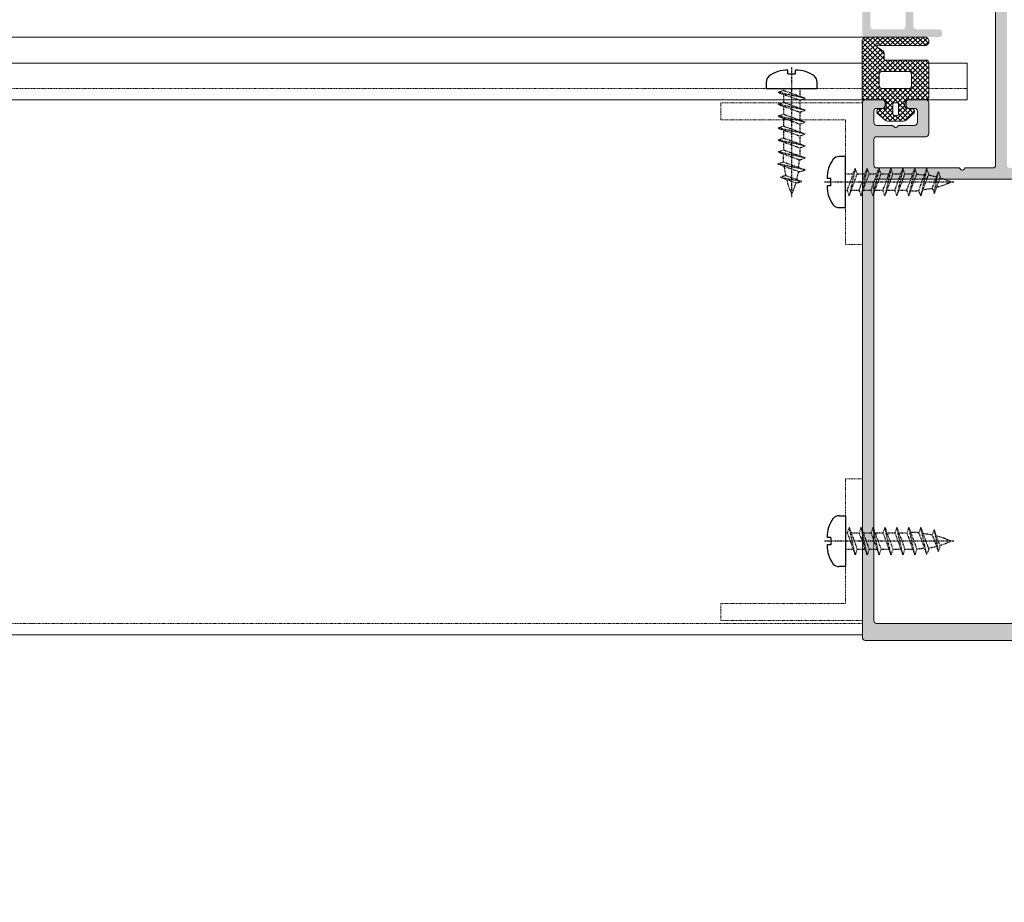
# Model space of a CAD drawing. Header units: millimetres. Extents: x -226731 to 126254, y -16359 to 60195.
# Tile 93 of 256: x -160551 to -160377, y 20732 to 20888. Entities that reach past the tile are written whole.
import ezdxf

# ---------------------------------------------------------------- set-up
doc = ezdxf.new("R2010")
doc.units = ezdxf.units.MM
doc.header["$LTSCALE"] = 0.1
doc.header["$MEASUREMENT"] = 0
doc.linetypes.add('CENTER', pattern=[2, 1.25, -0.25, 0.25, -0.25])
doc.linetypes.add('HIDDEN', pattern=[0.375, 0.25, -0.125])
for name, color, linetype, lineweight in [('01. Aluminium (Main Structure)', 6, 'Continuous', 5), ('0_CCE_ FF_SIDE WALL SPRINKLER', 6, 'Continuous', 0), ('3_Hatch', 8, 'Continuous', 0), ('SPRINKLER COVERAGE AREA', 1, 'Continuous', 9)]:
    doc.layers.add(name, color=color, linetype=linetype, lineweight=lineweight)
for name, color, linetype in [('CENTER LINE', 8, 'CENTER'), ('FIRE FIGHTING SERVICES', 5, 'Continuous'), ('HARDWARES', 7, 'Continuous')]:
    doc.layers.add(name, color=color, linetype=linetype)

# ---------------------------------------------------------------- blocks, each defined once
blk = doc.blocks.new('*U429')
at = {"layer": '3_Hatch'}
h = blk.add_hatch(color=8, dxfattribs=at)
h.dxf.hatch_style = 1
h.paths.add_polyline_path([(-4.22, 77.48), (-3.91, 77.79), (-3.91, 81.75), (-4.5, 82.78), (-4.5, 116.97), (-4.46, 117.16), (-4.35, 117.32), (-4.21, 117.43), (-4, 117.47), (4, 117.47), (4.19, 117.43), (4.35, 117.32), (4.46, 117.16), (4.52, 116.97), (4.52, 82.78), (3.89, 81.75), (3.89, 77.79), (4.21, 77.48), (4.3, 77.33), (4.3, 77.18), (4.21, 77.04), (3.89, 76.74), (3.89, 72.78), (4.52, 71.75), (4.52, 65.75), (4.46, 65.57), (4.35, 65.41), (4.19, 65.3), (4, 65.26), (-4, 65.26), (-4.21, 65.3), (-4.35, 65.41), (-4.46, 65.57), (-4.5, 65.75), (-4.5, 71.75), (-3.91, 72.78), (-3.91, 76.74), (-4.22, 77.04), (-4.28, 77.18), (-4.28, 77.33)], flags=16)
h.paths.add_polyline_path([(10.04, 65.44), (9.98, 65.26), (9.97, 65.08), (9.86, 64.91), (9.69, 64.8), (9.51, 64.77), (7, 64.77), (6.82, 64.8), (6.64, 64.91), (6.53, 65.08), (6.51, 65.26), (6.51, 116.97), (6.53, 117.16), (6.64, 117.32), (6.82, 117.43), (7, 117.47), (11.89, 117.47), (12.18, 117.78), (12.33, 117.87), (12.47, 117.87), (12.6, 117.78), (12.93, 117.47), (27.5, 117.47), (27.69, 117.43), (27.87, 117.32), (27.96, 117.16), (28, 116.97), (28, 112.48), (27.96, 112.27), (27.87, 112.11), (27.69, 112), (27.5, 111.96), (18.82, 111.96), (18.62, 111.93), (18.45, 111.82), (18.34, 111.65), (18.3, 111.45), (18.3, 105.98), (18.34, 105.78), (18.45, 105.6), (18.62, 105.51), (18.82, 105.47), (21.8, 105.47), (22, 105.51), (22.16, 105.6), (22.27, 105.78), (22.29, 105.98), (22.29, 106.46), (22.27, 106.66), (22.16, 106.81), (22, 106.92), (21.8, 106.97), (20.81, 106.97), (20.61, 107.01), (20.46, 107.12), (20.35, 107.26), (20.3, 107.47), (20.3, 109.46), (20.35, 109.66), (20.46, 109.81), (20.61, 109.92), (20.81, 109.97), (23.64, 109.97), (23.94, 110.28), (24.08, 110.35), (24.23, 110.35), (24.36, 110.28), (24.69, 109.97), (27.5, 109.97), (27.69, 109.92), (27.87, 109.81), (27.96, 109.66), (28, 109.46), (28, 107.47), (27.96, 107.26), (27.87, 107.12), (27.69, 107.01), (27.5, 106.97), (26.52, 106.97), (26.31, 106.92), (26.17, 106.81), (26.06, 106.66), (26, 106.46), (26, 105.98), (26.06, 105.78), (26.17, 105.6), (26.31, 105.51), (26.52, 105.47), (29.51, 105.47), (29.7, 105.51), (29.86, 105.6), (29.97, 105.78), (29.99, 105.98), (29.97, 200.47), (29.86, 200.65), (29.78, 200.7), (29.7, 200.76), (29.61, 200.77), (29.51, 200.78), (-29.51, 200.78), (-29.71, 200.76), (-29.86, 200.65), (-29.97, 200.47), (-30.01, 200.3), (-30.01, 105.98), (-29.97, 105.78), (-29.86, 105.6), (-29.71, 105.51), (-29.51, 105.47), (-26.5, 105.47), (-26.31, 105.51), (-26.15, 105.6), (-26.04, 105.78), (-26, 105.98), (-26, 106.46), (-26.04, 106.66), (-26.15, 106.81), (-26.31, 106.92), (-26.5, 106.97), (-27.52, 106.97), (-27.69, 107.01), (-27.87, 107.12), (-27.98, 107.26), (-28.01, 107.47), (-28.01, 109.46), (-27.98, 109.66), (-27.87, 109.81), (-27.69, 109.92), (-27.52, 109.97), (-24.69, 109.97), (-24.37, 110.28), (-24.25, 110.35), (-24.06, 110.35), (-23.94, 110.28), (-23.63, 109.97), (-20.81, 109.97), (-20.61, 109.92), (-20.44, 109.81), (-20.33, 109.66), (-20.3, 109.46), (-20.3, 107.47), (-20.33, 107.26), (-20.44, 107.12), (-20.61, 107.01), (-20.81, 106.97), (-21.82, 106.97), (-22.02, 106.92), (-22.16, 106.81), (-22.27, 106.66), (-22.31, 106.46), (-22.31, 105.98), (-22.27, 105.78), (-22.16, 105.6), (-22.02, 105.51), (-21.82, 105.47), (-18.8, 105.47), (-18.61, 105.51), (-18.45, 105.6), (-18.34, 105.78), (-18.3, 105.98), (-18.3, 111.45), (-18.34, 111.65), (-18.45, 111.82), (-18.61, 111.93), (-18.8, 111.96), (-27.52, 111.96), (-27.69, 112), (-27.87, 112.11), (-27.98, 112.27), (-28.01, 112.48), (-28.01, 116.97), (-27.98, 117.16), (-27.87, 117.32), (-27.69, 117.43), (-27.52, 117.47), (-12.93, 117.47), (-12.62, 117.78), (-12.49, 117.87), (-12.34, 117.87), (-12.18, 117.78), (-11.87, 117.47), (-7, 117.47), (-6.8, 117.43), (-6.66, 117.32), (-6.55, 117.16), (-6.51, 116.97), (-6.51, 65.26), (-6.55, 65.08), (-6.66, 64.91), (-6.8, 64.8), (-7, 64.77), (-9.51, 64.77), (-9.71, 64.8), (-9.86, 64.91), (-9.97, 65.08), (-10, 65.26), (-10.04, 65.44), (-10.15, 65.63), (-10.31, 65.74), (-10.5, 65.75), (-11.5, 65.75), (-11.7, 65.74), (-11.85, 65.63), (-11.96, 65.44), (-12.01, 65.26), (-12.01, 63.25), (-11.96, 63.07), (-11.85, 62.9), (-11.7, 62.79), (-11.5, 62.77), (-0.53, 62.77), (-0.2, 63.07), (-0.07, 63.14), (0.07, 63.14), (0.22, 63.07), (0.51, 62.77), (11.5, 62.77), (11.69, 62.79), (11.85, 62.9), (11.96, 63.07), (12.01, 63.25), (12.01, 65.26), (11.96, 65.44), (11.85, 65.63), (11.69, 65.74), (11.5, 65.75), (10.5, 65.75), (10.3, 65.74), (10.15, 65.63)])
h.paths.add_polyline_path([(28, 197.28), (27.96, 197.47), (27.87, 197.65), (27.69, 197.76), (27.5, 197.8), (-27.52, 197.8), (-27.69, 197.76), (-27.87, 197.65), (-27.98, 197.47), (-28.01, 197.28), (-28.01, 119.97), (-27.98, 119.77), (-27.87, 119.63), (-27.69, 119.52), (-27.52, 119.46), (27.5, 119.46), (27.69, 119.52), (27.87, 119.63), (27.96, 119.77), (28, 119.97)], flags=16)
h = blk.add_hatch(color=8, dxfattribs=at)
h.dxf.hatch_style = 1
h.paths.add_polyline_path([(28.61, 92.53), (28.61, 57.99), (28.57, 57.83), (28.46, 57.65), (28.28, 57.54), (28.1, 57.52), (22.9, 57.52), (22.7, 57.54), (22.54, 57.65), (22.44, 57.83), (22.41, 57.99), (22.41, 92.53), (22.44, 92.71), (22.54, 92.87), (22.7, 92.98), (22.9, 93.02), (28.1, 93.02), (28.28, 92.98), (28.46, 92.87), (28.57, 92.71)], flags=16)
h.paths.add_polyline_path([(22.41, 37.89), (22.35, 38.09), (22.24, 38.26), (22.1, 38.37), (21.9, 38.4), (21.49, 38.4), (21.31, 38.37), (21.15, 38.26), (21.04, 38.09), (21, 37.89), (21, 33.9), (20.95, 33.7), (20.84, 33.54), (20.69, 33.43), (20.49, 33.41), (13.79, 33.41), (13.61, 33.43), (13.45, 33.54), (13.34, 33.7), (13.3, 33.9), (13.3, 51.5), (13.34, 51.7), (13.45, 51.85), (13.61, 51.96), (13.79, 52.01), (16.35, 52.01), (16.54, 52.05), (16.7, 52.16), (16.81, 52.32), (16.85, 52.5), (16.85, 55.6), (16.87, 55.8), (16.98, 55.96), (17.16, 56.07), (17.36, 56.11), (20.49, 56.11), (20.69, 56.07), (20.84, 55.96), (20.95, 55.8), (21, 55.6), (21, 51.61), (21.04, 51.41), (21.15, 51.26), (21.31, 51.15), (21.49, 51.12), (21.9, 51.12), (22.1, 51.15), (22.24, 51.26), (22.35, 51.41), (22.41, 51.61), (22.41, 55.6), (22.44, 55.8), (22.54, 55.96), (22.7, 56.07), (22.9, 56.11), (28.1, 56.11), (28.28, 56.07), (28.46, 55.96), (28.57, 55.8), (28.61, 55.6), (28.61, 33.9), (28.57, 33.7), (28.46, 33.54), (28.28, 33.43), (28.1, 33.41), (22.9, 33.41), (22.7, 33.43), (22.54, 33.54), (22.44, 33.7), (22.41, 33.9)], flags=16)
h.paths.add_polyline_path([(12.2, 36.54), (11.89, 36.23), (11.89, 33.9), (11.85, 33.7), (11.74, 33.54), (11.58, 33.43), (11.38, 33.41), (9, 33.41), (8.8, 33.43), (8.65, 33.54), (8.54, 33.7), (8.49, 33.9), (8.49, 34.51), (8.45, 34.69), (8.34, 34.85), (8.18, 34.96), (8, 35), (7.79, 34.96), (7.63, 34.85), (7.52, 34.69), (7.48, 34.51), (7.48, 32.49), (7.52, 32.31), (7.63, 32.15), (7.79, 32.04), (8, 32), (28.5, 32), (28.7, 31.95), (28.85, 31.84), (28.96, 31.69), (29.01, 31.49), (29.01, 30.48), (29.05, 30.3), (29.14, 30.13), (29.3, 30.02), (29.51, 30.01), (29.69, 30.02), (29.85, 30.13), (29.96, 30.3), (30, 30.48), (30, 93.92), (29.96, 94.12), (29.85, 94.28), (29.69, 94.39), (29.51, 94.41), (16.5, 94.41), (16.3, 94.39), (16.15, 94.28), (16.04, 94.12), (15.99, 93.92), (15.99, 93.52), (16.04, 93.35), (16.15, 93.17), (16.3, 93.06), (16.5, 93.02), (20.49, 93.02), (20.69, 92.98), (20.84, 92.87), (20.95, 92.71), (21, 92.53), (21, 57.99), (20.95, 57.83), (20.84, 57.65), (20.69, 57.54), (20.49, 57.52), (14.42, 57.52), (14.25, 57.48), (14.16, 57.43), (14.07, 57.37), (14.01, 57.3), (13.96, 57.22), (13.94, 57.13), (13.92, 57.06), (13.92, 56.97), (13.94, 56.88), (13.96, 56.79), (14.01, 56.71), (14.07, 56.64), (14.16, 56.58), (14.25, 56.55), (14.36, 56.51), (14.95, 56.51), (15.15, 56.46), (15.29, 56.35), (15.4, 56.2), (15.44, 56), (15.44, 53.91), (15.4, 53.71), (15.29, 53.55), (15.15, 53.44), (14.95, 53.4), (9.38, 53.4), (9.2, 53.44), (9.04, 53.55), (8.93, 53.71), (8.89, 53.91), (8.89, 56), (8.93, 56.2), (9.04, 56.35), (9.2, 56.46), (9.38, 56.51), (9.92, 56.51), (10.12, 56.55), (10.26, 56.66), (10.37, 56.8), (10.43, 57.01), (10.37, 57.21), (10.26, 57.35), (10.12, 57.46), (9.92, 57.52), (8, 57.52), (7.79, 57.46), (7.63, 57.35), (7.52, 57.21), (7.48, 57.01), (7.48, 49.91), (7.52, 49.71), (7.63, 49.54), (7.79, 49.43), (8, 49.4), (8.38, 49.4), (8.58, 49.43), (8.76, 49.54), (8.84, 49.71), (8.89, 49.91), (8.89, 51.5), (8.93, 51.7), (9.04, 51.85), (9.2, 51.96), (9.38, 52.01), (11.38, 52.01), (11.58, 51.96), (11.74, 51.85), (11.85, 51.7), (11.89, 51.5), (11.89, 42.24), (11.85, 42.06), (11.74, 41.9), (11.58, 41.79), (11.38, 41.73), (9.38, 41.73), (9.2, 41.79), (9.04, 41.9), (8.93, 42.06), (8.89, 42.24), (8.89, 43.3), (8.84, 43.49), (8.76, 43.65), (8.58, 43.76), (8.38, 43.8), (8, 43.8), (7.79, 43.76), (7.63, 43.65), (7.52, 43.49), (7.48, 43.3), (7.48, 38.99), (7.5, 38.86), (7.54, 38.77), (7.59, 38.69), (7.65, 38.64), (7.7, 38.59), (7.78, 38.55), (7.85, 38.51), (7.92, 38.49), (8, 38.49), (8.09, 38.49), (8.16, 38.53), (8.23, 38.57), (8.31, 38.6), (8.36, 38.68), (8.42, 38.75), (8.49, 38.99), (8.49, 39.59), (8.54, 39.79), (8.65, 39.96), (8.8, 40.07), (9, 40.09), (11.38, 40.09), (11.58, 40.07), (11.74, 39.96), (11.85, 39.79), (11.89, 39.59), (11.89, 37.27), (12.2, 36.96), (12.29, 36.83), (12.29, 36.66)])
at = {"layer": '01. Aluminium (Main Structure)', "color": 8, "linetype": 'ByBlock'}
for p, q in [((-29.51, 200.78), (29.51, 200.78)), ((29.51, 200.78), (29.7, 200.76)), ((29.7, 200.76), (29.86, 200.65)), ((29.86, 200.65), (29.97, 200.47)), ((29.97, 200.47), (29.99, 200.3)), ((29.99, 200.3), (29.99, 105.98)), ((-27.52, 197.8), (27.5, 197.8)), ((27.5, 197.8), (27.69, 197.76)), ((27.69, 197.76), (27.87, 197.65)), ((27.87, 197.65), (27.96, 197.47)), ((27.96, 197.47), (28, 197.28)), ((28, 197.28), (28, 119.97)), ((28, 119.97), (27.96, 119.77)), ((27.5, 119.46), (-27.52, 119.46)), ((27.69, 119.52), (27.5, 119.46)), ((27.87, 119.63), (27.69, 119.52)), ((27.96, 119.77), (27.87, 119.63)), ((6.51, 116.97), (6.53, 117.16)), ((6.51, 65.26), (6.51, 116.97)), ((6.53, 117.16), (6.64, 117.32)), ((6.64, 117.32), (6.82, 117.43)), ((6.82, 117.43), (7, 117.47)), ((7, 117.47), (11.89, 117.47)), ((11.89, 117.47), (12.18, 117.78)), ((12.18, 117.78), (12.33, 117.87)), ((12.33, 117.87), (12.47, 117.87)), ((12.47, 117.87), (12.6, 117.78)), ((12.6, 117.78), (12.93, 117.47)), ((12.93, 117.47), (27.5, 117.47)), ((27.5, 117.47), (27.69, 117.43)), ((27.69, 117.43), (27.87, 117.32)), ((27.87, 117.32), (27.96, 117.16)), ((27.96, 117.16), (28, 116.97)), ((28, 116.97), (28, 112.48)), ((18.3, 111.45), (18.34, 111.65)), ((18.3, 111.45), (18.3, 105.98)), ((18.34, 111.65), (18.45, 111.82)), ((18.45, 111.82), (18.62, 111.93)), ((18.62, 111.93), (18.82, 111.96)), ((27.5, 111.96), (18.82, 111.96)), ((27.69, 112), (27.5, 111.96)), ((27.87, 112.11), (27.69, 112)), ((27.96, 112.27), (27.87, 112.11)), ((28, 112.48), (27.96, 112.27)), ((20.3, 109.46), (20.35, 109.66)), ((20.3, 107.47), (20.3, 109.46)), ((20.35, 109.66), (20.46, 109.81)), ((20.46, 109.81), (20.61, 109.92)), ((20.61, 109.92), (20.81, 109.97)), ((20.81, 109.97), (23.64, 109.97)), ((23.64, 109.97), (23.94, 110.28)), ((23.94, 110.28), (24.08, 110.35)), ((24.08, 110.35), (24.23, 110.35)), ((24.23, 110.35), (24.36, 110.28)), ((24.36, 110.28), (24.69, 109.97)), ((24.69, 109.97), (27.5, 109.97)), ((27.5, 109.97), (27.69, 109.92)), ((27.69, 109.92), (27.87, 109.81)), ((27.87, 109.81), (27.96, 109.66)), ((27.96, 109.66), (28, 109.46)), ((28, 109.46), (28, 107.47)), ((18.34, 105.78), (18.3, 105.98)), ((20.35, 107.26), (20.3, 107.47)), ((20.46, 107.12), (20.35, 107.26)), ((20.61, 107.01), (20.46, 107.12)), ((20.81, 106.97), (20.61, 107.01)), ((21.8, 106.97), (20.81, 106.97)), ((21.8, 106.97), (22, 106.92)), ((22, 106.92), (22.16, 106.81)), ((22.16, 106.81), (22.27, 106.66)), ((22.27, 106.66), (22.29, 106.46)), ((22.29, 105.98), (22.27, 105.78)), ((22.29, 106.46), (22.29, 105.98)), ((26, 106.46), (26.06, 106.66)), ((26, 106.46), (26, 105.98)), ((26.06, 105.78), (26, 105.98)), ((26.06, 106.66), (26.17, 106.81)), ((26.17, 106.81), (26.31, 106.92)), ((26.31, 106.92), (26.52, 106.97)), ((27.5, 106.97), (26.52, 106.97)), ((27.69, 107.01), (27.5, 106.97)), ((27.87, 107.12), (27.69, 107.01)), ((27.96, 107.26), (27.87, 107.12)), ((28, 107.47), (27.96, 107.26)), ((29.99, 105.98), (29.97, 105.78)), ((18.45, 105.6), (18.34, 105.78)), ((18.62, 105.51), (18.45, 105.6)), ((18.82, 105.47), (18.62, 105.51)), ((18.82, 105.47), (21.8, 105.47)), ((22, 105.51), (21.8, 105.47)), ((22.16, 105.6), (22, 105.51)), ((22.27, 105.78), (22.16, 105.6)), ((26.17, 105.6), (26.06, 105.78)), ((26.31, 105.51), (26.17, 105.6)), ((26.52, 105.47), (26.31, 105.51)), ((26.52, 105.47), (29.51, 105.47)), ((29.7, 105.51), (29.51, 105.47)), ((29.86, 105.6), (29.7, 105.51)), ((29.97, 105.78), (29.86, 105.6))]:
    blk.add_line(p, q, dxfattribs=at)
at = {"layer": '3_Hatch', "color": 8}
for p, q in [((29.99, 199.78), (1150, 199.78)), ((20.86, 107.75), (22.29, 109.07)), ((22.74, 109.2), (25.57, 109.2)), ((23.66, 108), (23.66, 106.2)), ((24.46, 108.2), (23.86, 108.2)), ((24.66, 106.2), (24.66, 108)), ((26.02, 109.07), (27.45, 107.75)), ((22.07, 107.02), (21.57, 107.02)), ((22.5, 105.95), (22.5, 106.5)), ((23.86, 106), (24.46, 106)), ((25.82, 106.5), (25.82, 105.95)), ((26.74, 107.02), (26.24, 107.02)), ((11.51, 105.47), (19.87, 105.47)), ((11.51, 105.47), (11.51, 98.97)), ((18.29, 98.95), (18.29, 104.97)), ((18.79, 105.47), (22.09, 105.47)), ((26.22, 105.47), (29.79, 105.47)), ((28.4, 105.47), (1150, 105.47)), ((30.03, 105.22), (30.03, 94.94)), ((21.35, 102.99), (21.35, 100.94)), ((26.53, 103.49), (21.85, 103.49)), ((27.03, 100.94), (27.03, 102.99)), ((21.85, 100.44), (26.53, 100.44)), ((11.51, 98.97), (18.29, 98.97)), ((25.97, 98.45), (18.79, 98.45)), ((26.17, 97.23), (26.17, 98.25)), ((30.03, 98.97), (1150, 98.97)), ((18.75, 95.91), (26.98, 95.91)), ((27.17, 96.32), (26.4, 96.81)), ((29.46, 94.41), (18.75, 94.41)), ((29.51, 94.41), (1150, 94.41))]:
    blk.add_line(p, q, dxfattribs=at)
at = {"layer": '3_Hatch', "color": 8, "linetype": 'HIDDEN', "ltscale": 5}
for p, q in [((29.99, 197.78), (1150, 197.78)), ((54.99, 197.28), (29.99, 197.28)), ((29.99, 197.28), (29.99, 172.28)), ((54.99, 197.28), (54.99, 194.28)), ((32.99, 194.28), (32.99, 172.28)), ((54.99, 194.28), (32.99, 194.28)), ((29.99, 172.28), (32.99, 172.28)), ((29.99, 130.97), (32.99, 130.97)), ((29.99, 105.97), (29.99, 130.97)), ((32.99, 108.97), (32.99, 130.97)), ((54.99, 108.97), (32.99, 108.97)), ((54.99, 105.97), (54.99, 108.97)), ((54.99, 105.97), (29.99, 105.97)), ((11.51, 103.48), (18.29, 103.48)), ((21.74, 103.48), (26.63, 103.48))]:
    blk.add_line(p, q, dxfattribs=at)
at = {"layer": '3_Hatch', "color": 8, "linetype": 'Continuous'}
for p, q in [((20.83, 107.43), (22.59, 109.19)), ((21.85, 107.02), (21, 107.88)), ((21.28, 106.99), (23.49, 109.2)), ((26.26, 103.49), (21.46, 108.3)), ((23.66, 106.98), (21.92, 108.72)), ((22.18, 107.01), (24.37, 109.2)), ((22.2, 103.49), (26.93, 108.23)), ((23.66, 107.87), (22.4, 109.13)), ((24.21, 108.2), (23.2, 109.2)), ((26.27, 107.02), (24.09, 109.2)), ((24.25, 108.2), (25.26, 109.2)), ((24.66, 107.72), (26.01, 109.07)), ((24.66, 106.84), (26.47, 108.65)), ((25.8, 106.61), (24.66, 107.75)), ((27.15, 107.03), (24.97, 109.2)), ((27.49, 107.57), (25.95, 109.11)), ((26.61, 107.02), (27.39, 107.8)), ((18.29, 101.35), (23.66, 106.72)), ((18.29, 100.47), (23.83, 106.01)), ((22.5, 106.44), (23.66, 107.6)), ((25.38, 103.49), (22.5, 106.38)), ((23.08, 103.49), (25.82, 106.23)), ((30.03, 100.61), (24.59, 106.05)), ((30.03, 101.5), (24.66, 106.87)), ((18.29, 104.89), (18.87, 105.47)), ((18.29, 104), (19.76, 105.47)), ((18.29, 103.12), (20.64, 105.47)), ((18.29, 102.23), (21.52, 105.47)), ((21.35, 101.34), (18.29, 104.4)), ((21.35, 102.22), (18.35, 105.22)), ((21.36, 103.1), (18.98, 105.47)), ((21.84, 103.49), (19.86, 105.47)), ((22.73, 103.49), (20.75, 105.47)), ((23.61, 103.49), (21.63, 105.47)), ((24.5, 103.49), (22.36, 105.63)), ((23.96, 103.49), (26.03, 105.56)), ((24.85, 103.49), (26.83, 105.47)), ((25.73, 103.49), (27.71, 105.47)), ((26.61, 103.49), (28.59, 105.47)), ((30.03, 102.38), (26.94, 105.47)), ((27.02, 103.02), (29.48, 105.47)), ((27.03, 102.14), (30.03, 105.14)), ((27.03, 101.25), (30.03, 104.25)), ((30.03, 103.27), (27.82, 105.47)), ((30.03, 104.15), (28.7, 105.47)), ((30.03, 105.03), (29.59, 105.47)), ((23.36, 98.45), (18.29, 103.52)), ((18.29, 99.58), (21.35, 102.64)), ((22.47, 98.45), (18.29, 102.63)), ((25.1, 98.45), (30.03, 103.37)), ((30.03, 99.73), (27.03, 102.73)), ((21.59, 98.45), (18.29, 101.75)), ((20.7, 98.45), (18.29, 100.86)), ((18.33, 98.74), (21.35, 101.76)), ((18.92, 98.45), (21.35, 100.88)), ((25.99, 98.44), (30.03, 102.48)), ((26.17, 97.74), (30.03, 101.6)), ((30.03, 98.85), (27.03, 101.85)), ((30.03, 97.96), (27.03, 100.96)), ((19.82, 98.45), (18.29, 99.98)), ((18.94, 98.45), (18.29, 99.1)), ((19.8, 98.45), (21.79, 100.44)), ((20.68, 98.45), (22.67, 100.44)), ((21.57, 98.45), (23.56, 100.44)), ((24.24, 98.45), (22.25, 100.44)), ((22.45, 98.45), (24.44, 100.44)), ((25.12, 98.45), (23.13, 100.44)), ((23.34, 98.45), (25.33, 100.44)), ((26.01, 98.44), (24.02, 100.44)), ((24.22, 98.45), (26.21, 100.44)), ((30.03, 95.31), (24.9, 100.44)), ((30.03, 96.2), (25.79, 100.44)), ((26.26, 96.95), (30.03, 100.72)), ((30.03, 97.08), (26.65, 100.45)), ((26.77, 96.58), (30.03, 99.83)), ((29.83, 94.62), (26.17, 98.29)), ((27.26, 96.31), (26.17, 97.4)), ((26.37, 94.41), (30.03, 98.06)), ((27.34, 96.26), (30.03, 98.95)), ((18.29, 95.16), (19.03, 95.91)), ((18.55, 94.55), (19.92, 95.91)), ((20.32, 94.41), (18.82, 95.91)), ((19.3, 94.41), (20.8, 95.91)), ((21.2, 94.41), (19.7, 95.91)), ((20.19, 94.41), (21.69, 95.91)), ((22.09, 94.41), (20.59, 95.91)), ((21.07, 94.41), (22.57, 95.91)), ((22.97, 94.41), (21.47, 95.91)), ((21.95, 94.41), (23.45, 95.91)), ((23.85, 94.41), (22.35, 95.91)), ((22.84, 94.41), (24.34, 95.91)), ((24.74, 94.41), (23.24, 95.91)), ((23.72, 94.41), (25.22, 95.91)), ((25.62, 94.41), (24.12, 95.91)), ((24.61, 94.41), (26.11, 95.91)), ((26.51, 94.41), (25.01, 95.91)), ((25.49, 94.41), (26.98, 95.91)), ((27.39, 94.41), (25.89, 95.91)), ((28.27, 94.41), (26.77, 95.91)), ((27.26, 94.41), (30.03, 97.18)), ((29.16, 94.41), (27.4, 96.17)), ((28.14, 94.41), (30.03, 96.3)), ((19.43, 94.41), (18.35, 95.49)), ((29.02, 94.41), (30.03, 95.41))]:
    blk.add_line(p, q, dxfattribs=at)
at = {"layer": '3_Hatch', "color": 8, "linetype": 'HIDDEN'}
blk.add_line((30.03, 103.48), (1150, 103.48), dxfattribs=at)
at = {"layer": '3_Hatch', "color": 8}
for centre, radius, start, end in [((21.37, 107.54), 0.553, 157.0553, 290.8747), ((22.74, 108.4), 0.8, 90.0001, 124.0993), ((23.86, 108), 0.2, 90, 180), ((24.46, 108), 0.2, 360, 90), ((25.57, 108.4), 0.8, 55.9007, 90), ((26.94, 107.54), 0.553, 249.1254, 22.9447), ((22.1, 106.61), 0.411, 345.1294, 93.8472), ((23.86, 106.2), 0.2, 180, 270), ((24.46, 106.2), 0.2, 270, 0), ((26.21, 106.61), 0.41, 85.8157, 195.2748), ((18.79, 104.97), 0.5, 90.0022, 180), ((21.96, 105.99), 0.533, 284.2078, 355.4538), ((26.35, 105.99), 0.533, 184.5462, 255.7922), ((29.78, 105.22), 0.25, 0, 86.9111), ((21.85, 102.99), 0.5, 90, 180), ((26.53, 102.99), 0.5, 0, 90), ((21.85, 100.94), 0.5, 180, 270), ((26.53, 100.94), 0.5, 270, 0), ((18.79, 98.95), 0.5, 180, 270), ((25.97, 98.25), 0.2, 0.0142, 90), ((19.13, 95.16), 0.841, 116.8773, 243.1351), ((26.67, 97.23), 0.5, 180, 237.697), ((27.17, 96.07), 0.25, 220.6722, 90), ((29.26, 95.19), 0.8, 283.859, 342.2293)]:
    blk.add_arc(centre, radius, start, end, dxfattribs=at)
at = {"layer": 'CENTER LINE', "color": 8, "linetype": 'CENTER'}
for p, q in [((13.86, 183.28), (36.76, 183.28)), ((42.49, 122.61), (42.49, 99.71)), ((13.86, 119.97), (36.76, 119.97))]:
    blk.add_line(p, q, dxfattribs=at)
at = {"layer": 'HARDWARES', "color": 8, "linetype": 'Continuous'}
for p, q in [((32.99, 187.77), (34.14, 187.77)), ((32.99, 178.8), (32.99, 187.77)), ((35.6, 182.62), (35.6, 183.95)), ((35.6, 183.95), (36.26, 183.95)), ((35.6, 182.62), (36.26, 182.62)), ((34.14, 178.8), (32.99, 178.8)), ((32.99, 124.46), (32.99, 115.48)), ((34.14, 124.46), (32.99, 124.46)), ((35.6, 120.63), (36.26, 120.63)), ((35.6, 120.63), (35.6, 119.31)), ((35.6, 119.31), (36.26, 119.31)), ((32.99, 115.48), (34.14, 115.48)), ((38, 103.48), (38, 102.33)), ((46.98, 103.48), (38, 103.48)), ((46.98, 102.33), (46.98, 103.48)), ((43.15, 100.87), (41.83, 100.87)), ((41.83, 100.87), (41.83, 100.21)), ((43.15, 100.87), (43.15, 100.21))]:
    blk.add_line(p, q, dxfattribs=at)
at = {"layer": 'HARDWARES', "color": 8}
for p, q in [((32.99, 178.8), (32.99, 187.77)), ((33.81, 178.8), (32.99, 178.8)), ((32.99, 124.46), (32.99, 115.48)), ((33.81, 124.46), (32.99, 124.46)), ((46.98, 103.48), (38, 103.48)), ((46.98, 102.66), (46.98, 103.48))]:
    blk.add_line(p, q, dxfattribs=at)
at = {"layer": 'HARDWARES', "color": 8, "linetype": 'HIDDEN'}
for p, q in [((16.62, 185.1), (16.29, 184.19)), ((16.29, 184.19), (17.34, 181.3)), ((17.68, 182.21), (16.62, 185.1)), ((17.34, 181.3), (16.62, 185.1)), ((22.53, 184.72), (21.12, 184.72)), ((24.63, 184.72), (23.23, 184.72)), ((26.73, 184.72), (25.33, 184.72)), ((28.83, 184.72), (27.43, 184.72)), ((30.94, 184.72), (29.53, 184.72)), ((17.68, 182.21), (17.34, 181.3)), ((23.58, 181.84), (22.17, 181.84)), ((25.68, 181.84), (24.27, 181.84)), ((27.78, 181.84), (26.38, 181.84)), ((29.88, 181.84), (28.48, 181.84)), ((31.98, 181.84), (30.58, 181.84)), ((32.99, 181.84), (32.68, 181.84)), ((16.29, 119.07), (17.34, 121.96)), ((17.34, 121.96), (16.62, 118.16)), ((17.68, 121.05), (17.34, 121.96)), ((17.68, 121.05), (16.62, 118.16)), ((23.58, 121.41), (22.17, 121.41)), ((25.68, 121.41), (24.27, 121.41)), ((27.78, 121.41), (26.38, 121.41)), ((29.88, 121.41), (28.48, 121.41)), ((31.98, 121.41), (30.58, 121.41)), ((32.99, 121.41), (32.68, 121.41)), ((40.68, 119.85), (41.59, 120.18)), ((41.59, 120.18), (44.48, 119.13)), ((16.62, 118.16), (16.29, 119.07)), ((22.53, 118.53), (21.12, 118.53)), ((24.63, 118.53), (23.23, 118.53)), ((26.73, 118.53), (25.33, 118.53)), ((28.83, 118.53), (27.43, 118.53)), ((30.94, 118.53), (29.53, 118.53)), ((43.57, 118.79), (40.68, 119.85)), ((44.48, 119.13), (40.68, 119.85)), ((43.57, 118.79), (44.48, 119.13)), ((41.05, 113.94), (41.05, 115.35)), ((41.05, 111.84), (41.05, 113.24)), ((43.93, 112.89), (43.93, 114.3)), ((43.93, 110.79), (43.93, 112.2)), ((41.05, 109.74), (41.05, 111.14)), ((43.93, 108.69), (43.93, 110.09)), ((41.05, 107.64), (41.05, 109.04)), ((43.93, 106.59), (43.93, 107.99)), ((41.05, 105.53), (41.05, 106.94)), ((43.93, 104.49), (43.93, 105.89)), ((43.93, 103.48), (43.93, 103.79))]:
    blk.add_line(p, q, dxfattribs=at)
for points in [[(19.71, 180.86), (20.06, 181.82), (18.66, 185.66), (19.71, 180.86), (18.31, 184.7), (18.66, 185.66)], [(21.82, 180.88), (22.17, 181.84), (20.77, 185.68), (21.82, 180.88), (20.42, 184.72), (20.77, 185.68)], [(23.92, 180.88), (24.27, 181.84), (22.88, 185.68), (23.92, 180.88), (22.53, 184.72), (22.88, 185.68)], [(26.03, 180.88), (26.38, 181.84), (24.98, 185.68), (26.03, 180.88), (24.63, 184.72), (24.98, 185.68)], [(28.13, 180.88), (28.48, 181.84), (27.08, 185.68), (28.13, 180.88), (26.73, 184.72), (27.08, 185.68)], [(30.23, 180.88), (30.58, 181.84), (29.18, 185.68), (30.23, 180.88), (28.83, 184.72), (29.18, 185.68)], [(32.33, 180.88), (32.68, 181.84), (31.29, 185.68), (32.33, 180.88), (30.94, 184.72), (31.29, 185.68)], [(32.99, 184.72), (31.64, 184.72)], [(19.71, 122.4), (20.06, 121.44), (18.66, 117.6), (19.71, 122.4), (18.31, 118.56), (18.66, 117.6)], [(21.82, 122.37), (22.17, 121.41), (20.77, 117.57), (21.82, 122.37), (20.42, 118.53), (20.77, 117.57)], [(23.92, 122.37), (24.27, 121.41), (22.88, 117.57), (23.92, 122.37), (22.53, 118.53), (22.88, 117.57)], [(26.03, 122.37), (26.38, 121.41), (24.98, 117.57), (26.03, 122.37), (24.63, 118.53), (24.98, 117.57)], [(28.13, 122.37), (28.48, 121.41), (27.08, 117.57), (28.13, 122.37), (26.73, 118.53), (27.08, 117.57)], [(30.23, 122.37), (30.58, 121.41), (29.18, 117.57), (30.23, 122.37), (28.83, 118.53), (29.18, 117.57)], [(32.33, 122.37), (32.68, 121.41), (31.29, 117.57), (32.33, 122.37), (30.94, 118.53), (31.29, 117.57)], [(32.99, 118.53), (31.64, 118.53)], [(44.92, 116.76), (43.96, 116.41), (40.12, 117.81), (44.92, 116.76), (41.08, 118.16), (40.12, 117.81)], [(44.89, 114.65), (43.93, 114.3), (40.09, 115.7), (44.89, 114.65), (41.05, 116.05), (40.09, 115.7)], [(44.89, 112.55), (43.93, 112.2), (40.09, 113.59), (44.89, 112.55), (41.05, 113.94), (40.09, 113.59)], [(44.89, 110.44), (43.93, 110.09), (40.09, 111.49), (44.89, 110.44), (41.05, 111.84), (40.09, 111.49)], [(44.89, 108.34), (43.93, 107.99), (40.09, 109.39), (44.89, 108.34), (41.05, 109.74), (40.09, 109.39)], [(44.89, 106.24), (43.93, 105.89), (40.09, 107.29), (44.89, 106.24), (41.05, 107.64), (40.09, 107.29)], [(44.89, 104.14), (43.93, 103.79), (40.09, 105.18), (44.89, 104.14), (41.05, 105.53), (40.09, 105.18)], [(41.05, 103.48), (41.05, 104.83)]]:
    blk.add_lwpolyline(points, dxfattribs=at)
at = {"layer": 'HARDWARES', "color": 8, "linetype": 'Continuous'}
for centre, radius, start, end in [((34.14, 186.4), 1.37, 41.7376, 90), ((30.69, 183.99), 5.57, 359.5407, 36.6338), ((30.69, 182.58), 5.57, 323.3662, 0.4593), ((34.14, 180.17), 1.37, 270, 318.2624), ((34.14, 123.09), 1.37, 41.7376, 90), ((30.69, 120.68), 5.57, 359.5407, 36.6338), ((30.69, 119.27), 5.57, 323.3662, 0.4593), ((34.14, 116.85), 1.37, 270, 318.2624), ((39.37, 102.33), 1.37, 180, 228.2624), ((41.78, 105.78), 5.57, 233.3662, 270.4593), ((43.2, 105.78), 5.57, 269.5407, 306.6338), ((45.61, 102.33), 1.37, 311.7376, 0)]:
    blk.add_arc(centre, radius, start, end, dxfattribs=at)
at = {"layer": 'HARDWARES', "color": 8, "linetype": 'HIDDEN'}
for centre, start, end in [((21.18, 167.94), 99.5795, 104.5622), ((21.19, 167.85), 92.508, 97.2926), ((21.18, 167.94), 106.6931, 113.9435), ((21.18, 198.63), 246.0565, 255.4243), ((21.18, 198.63), 257.9668, 263.6815), ((21.19, 198.55), 266.0961, 271.0584), ((57.84, 115.29), 156.0565, 163.3069), ((27.14, 115.29), 14.5757, 23.9435), ((21.18, 104.62), 104.5757, 113.9435), ((21.18, 135.32), 246.0565, 253.3069), ((21.18, 104.62), 96.3185, 102.0332), ((21.19, 104.71), 88.9416, 93.9039), ((21.18, 135.32), 255.4378, 260.4205), ((21.19, 135.41), 262.7074, 267.492), ((57.84, 115.29), 165.4378, 170.4205), ((27.14, 115.29), 6.3185, 12.0332), ((57.92, 115.28), 172.7074, 177.492), ((27.23, 115.28), 358.9416, 3.9039)]:
    blk.add_arc(centre, 16.79, start, end, dxfattribs=at)
blk = doc.blocks.new('A$C2AD535C3')
at = {"layer": 'SPRINKLER COVERAGE AREA', "color": 1}
blk.add_circle((0, 0), 2500, dxfattribs=at)
blk = doc.blocks.new('G$C3584CA52')
at = {"layer": '0_CCE_ FF_SIDE WALL SPRINKLER', "color": 240, "xscale": -0.6, "yscale": 0.6, "zscale": 0.6}
blk.add_blockref('A$C2AD535C3', (2995.19, -1500), dxfattribs=at)

msp = doc.modelspace()

# ---------------------------------------------------------------- block references
at = {"layer": '3_Hatch', "color": 8, "rotation": 179.9999999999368}
msp.add_blockref('*U429', (-160371.95, 20978.95), dxfattribs=at)
at = {"layer": 'FIRE FIGHTING SERVICES'}
msp.add_blockref('G$C3584CA52', (-163018.33, 21220.5), dxfattribs=at)

doc.saveas('drawing.dxf')
